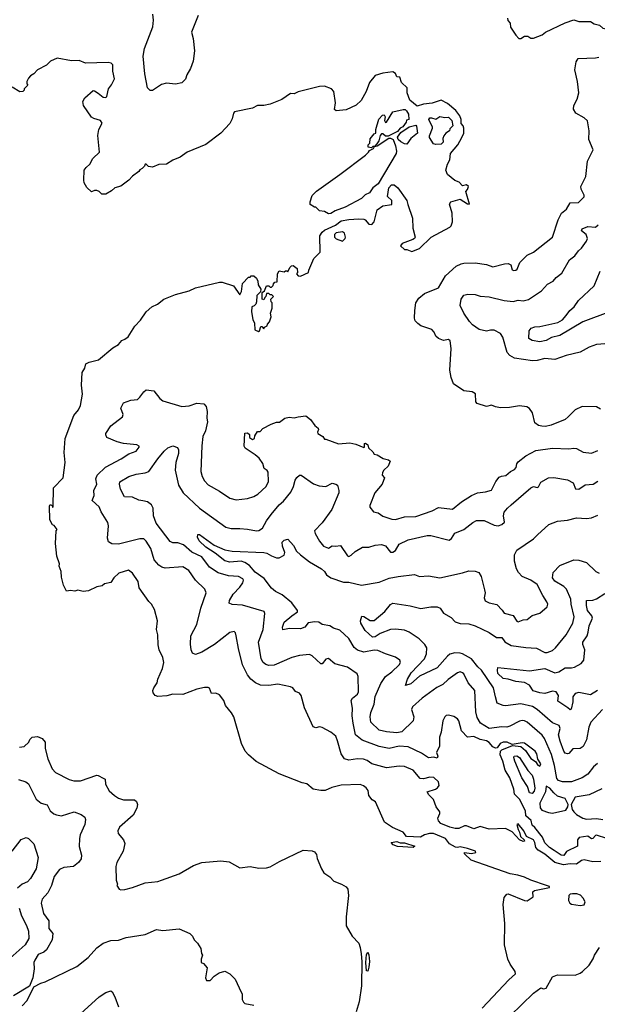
# Model space of a CAD drawing. Extents: x 1771496 to 1971148, y 471553 to 643630.
# Tile 51 of 256: x 1830244 to 1834810, y 536806 to 544582. Entities that reach past the tile are written whole.
import ezdxf

# ---------------------------------------------------------------- set-up
doc = ezdxf.new("R2010")
doc.units = 0

msp = doc.modelspace()

# ---------------------------------------------------------------- linework, layer by layer
at = {"layer": '0CON10XD'}
for points in [[(1831654.4, 544615), (1831602.5, 544485), (1831615.6, 544435), (1831625.6, 544335), (1831615.6, 544255), (1831595, 544196.2), (1831566.7, 544146.7), (1831555, 544113.3), (1831525, 544084), (1831475, 544074), (1831405, 544080), (1831365, 544070), (1831295, 544024), (1831275, 544024), (1831255, 544043.3), (1831233.6, 544155), (1831219.5, 544295), (1831232.1, 544355), (1831295.5, 544525), (1831301.4, 544578.6), (1831297.7, 544625)], [(1834100, 544595), (1834102.5, 544575), (1834122.5, 544555), (1834123, 544523), (1834165, 544460), (1834190, 544435), (1834205, 544432.5)], [(1834205, 544432.5), (1834235, 544452.5), (1834261.7, 544451.7), (1834285, 544437.5), (1834305, 544437.5), (1834375, 544462.5), (1834400, 544485), (1834555, 544556.7), (1834625, 544580), (1834665, 544567.5), (1834755, 544566.7), (1834785, 544550), (1834827.7, 544537.7), (1834854.4, 544514.4), (1834880.9, 544510.9), (1834945, 544514.5), (1835005, 544533.1), (1835025, 544548), (1835040.5, 544605)], [(1830556.7, 540265), (1830560, 540285), (1830538, 540345), (1830527.5, 540445), (1830532.5, 540545), (1830540, 540555), (1830516.7, 540586.7), (1830505, 540592.5), (1830483, 540633), (1830479.3, 540740.7), (1830485, 540752.5), (1830500, 540745), (1830505, 540730), (1830510, 540735), (1830512.5, 540885), (1830588, 540965), (1830604, 541085), (1830595.8, 541165), (1830604.3, 541275), (1830673.1, 541455), (1830708.6, 541501.4), (1830724.6, 541535), (1830741.9, 541625), (1830734.1, 541695.9), (1830739.2, 541795), (1830758.7, 541831.3), (1830767.5, 541865), (1830792.7, 541877.3), (1830866.7, 541895), (1830979.7, 541990.3), (1831025, 542017.1), (1831052.7, 542047.3), (1831075, 542059.2), (1831102.3, 542077.7), (1831155, 542162.5), (1831200.3, 542209.7), (1831244.3, 542275.7), (1831290, 542315), (1831332.5, 542335), (1831382.5, 542375), (1831475, 542412), (1831585, 542440.8), (1831635, 542464.2), (1831825, 542508.8), (1831845, 542508.8), (1831935, 542480), (1831985, 542410), (1831997.5, 542435), (1832005, 542500), (1832051.7, 542548.3), (1832065, 542550), (1832075, 542560), (1832095, 542560), (1832115, 542540), (1832127, 542517), (1832128.3, 542488.3), (1832150, 542455), (1832148.3, 542431.7), (1832120, 542405), (1832117.5, 542355), (1832110, 542335), (1832098.3, 542321.7), (1832080, 542315), (1832077.5, 542275), (1832087.5, 542215), (1832100, 542185), (1832103, 542133), (1832131.7, 542118.3), (1832140, 542125), (1832151.7, 542158.3), (1832158.3, 542158.3), (1832175, 542140), (1832180, 542155), (1832200, 542165), (1832203, 542177), (1832220, 542195), (1832232.5, 542235), (1832227.5, 542265), (1832240, 542305), (1832240, 542345), (1832233, 542353), (1832230, 542375), (1832250, 542395), (1832238.3, 542408.3), (1832225, 542410), (1832215, 542420), (1832195, 542420), (1832190, 542395), (1832181.7, 542388.3), (1832175, 542370), (1832160, 542375), (1832161.7, 542428.3), (1832178.3, 542441.7), (1832195, 542480), (1832215, 542480), (1832225, 542470), (1832235, 542470), (1832248.3, 542481.7), (1832250, 542495), (1832261.7, 542508.3), (1832278.3, 542511.7), (1832282.5, 542575), (1832295, 542597.5), (1832335, 542590), (1832345, 542600), (1832355, 542600), (1832365, 542590), (1832380, 542625), (1832391.7, 542638.3), (1832405, 542640), (1832438.3, 542618.3), (1832440, 542585), (1832432.5, 542575), (1832445, 542560), (1832465, 542557.5), (1832526.7, 542585), (1832530, 542605), (1832568.8, 542695), (1832618.6, 542745), (1832618, 542875), (1832635, 542903.3), (1832655, 542918.8), (1832740.7, 542959.3), (1832785, 542993.8), (1832845, 543003.3), (1832925, 543010), (1832965, 543006.2), (1832975, 543002.5), (1833005, 542967.5), (1833027.5, 542965), (1833046.2, 542985), (1833070.5, 543079.5), (1833115, 543112.5), (1833186.1, 543123.9), (1833186.7, 543155), (1833152.5, 543185), (1833162, 543255), (1833182.9, 543277.1), (1833205, 543278), (1833233.3, 543255), (1833304.2, 543154.2), (1833312.5, 543122.5), (1833349.2, 543015), (1833352.5, 542935), (1833370, 542865), (1833365.7, 542854.3), (1833352.7, 542847.3), (1833266.7, 542815), (1833253.3, 542795), (1833285, 542767.5), (1833305, 542767.5), (1833345, 542752.5), (1833405, 542776), (1833496, 542864), (1833645, 542944), (1833655, 542954.5), (1833664.6, 542985), (1833664, 543054), (1833641.2, 543125), (1833653.3, 543145), (1833725, 543164), (1833785, 543127.5), (1833800, 543125), (1833770, 543225), (1833785, 543240), (1833792.5, 543265), (1833775, 543277.5), (1833745, 543270), (1833718.3, 543298.3), (1833685, 543312.5), (1833625, 543360), (1833612.5, 543395), (1833625, 543440), (1833643.3, 543475), (1833650, 543525), (1833706.7, 543595), (1833739.5, 543650.5), (1833756.2, 543685), (1833756.2, 543725), (1833750, 543745), (1833733, 543763), (1833733.3, 543795), (1833723.9, 543823.9), (1833692.5, 543865), (1833625, 543921.2), (1833575.8, 543945.8), (1833505, 543921.9), (1833435, 543913.8), (1833385, 543900), (1833327, 543947), (1833306.2, 544005), (1833306, 544045), (1833262.5, 544085), (1833248.3, 544128.3), (1833225, 544130), (1833216.1, 544156.1), (1833195, 544170), (1833115, 544160), (1833055, 544142.5), (1833010, 544085), (1832983.6, 544016.4), (1832942.5, 543945), (1832903.6, 543906.4), (1832825, 543870), (1832745, 543862.5), (1832731.7, 543871.7), (1832740, 543925), (1832727.5, 544015), (1832710, 544035), (1832655, 544057.5), (1832615, 544053.3), (1832445, 544012), (1832415, 543996), (1832385, 543999.2), (1832317.6, 543952.4), (1832225, 543914), (1832175, 543903.8), (1832125, 543903.8), (1832085, 543884), (1831943.3, 543855), (1831934, 543845), (1831925, 543800), (1831905, 543763.3), (1831835, 543686.7), (1831715, 543596.2), (1831567.5, 543535), (1831513.6, 543496.4), (1831455, 543472.5), (1831405, 543440), (1831345, 543438.8), (1831295, 543416.7), (1831263, 543423), (1831245, 543440), (1831235, 543440), (1831230, 543425), (1831213, 543407), (1831195, 543397.5), (1831185, 543382.5), (1831135, 543346.7), (1831105.9, 543314.1), (1831045, 543266.2), (1830996.4, 543253.6), (1830970.7, 543229.3), (1830925, 543203.3), (1830893, 543203), (1830872.5, 543225), (1830855, 543233.3), (1830835, 543232.5), (1830812.5, 543222.5), (1830775, 543257.5), (1830753.5, 543295), (1830750.5, 543315), (1830752.9, 543395), (1830770, 543415), (1830797.9, 543442.1), (1830821.2, 543485), (1830874.2, 543535), (1830861.2, 543668.8), (1830870, 543715), (1830896.2, 543765), (1830882, 543785), (1830830.6, 543800.6), (1830812.9, 543812.9), (1830747.9, 543905), (1830742.7, 543935), (1830760.5, 543965), (1830825, 544021.8), (1830835, 544021.5), (1830865, 544002.5), (1830905, 543969.5), (1830925, 543968), (1830932, 543975), (1830946, 544035), (1830971.2, 544068.8), (1830992.5, 544115), (1830981.2, 544175), (1830980, 544225), (1830967.7, 544237.7), (1830943.9, 544243.9), (1830765, 544240), (1830715, 544258.8), (1830655, 544258), (1830541.7, 544278.3), (1830487.5, 544255), (1830455, 544223.3), (1830385, 544187.5), (1830356.4, 544153.6), (1830330.7, 544139.3), (1830315, 544120), (1830300, 544095), (1830300, 544075), (1830310, 544065), (1830280, 544035), (1830280, 544025), (1830270, 544015), (1830245, 544013.8), (1830185, 544050)], [(1834835, 541506.2), (1834805, 541523.8), (1834691.7, 541528.3), (1834635, 541500), (1834580, 541445), (1834555, 541424), (1834445, 541380), (1834400.7, 541369.3), (1834371.7, 541371.7), (1834345, 541377.5), (1834317, 541397), (1834297, 541477), (1834275, 541512.5), (1834254.1, 541524.1), (1834195, 541531.9), (1834115, 541518.9), (1834045, 541518), (1834005, 541523.8), (1833975, 541538.8), (1833935, 541527.5), (1833861.7, 541551.7), (1833850, 541565), (1833848, 541628), (1833822, 541642), (1833755, 541651.2), (1833674, 541705), (1833654.2, 541755), (1833644.2, 541815), (1833656, 541985), (1833646.1, 542046.1), (1833635, 542057.5), (1833595, 542047.5), (1833555, 542063.3), (1833535, 542083.3), (1833521.2, 542115), (1833503.3, 542135), (1833415.4, 542165.4), (1833392.2, 542182.2), (1833370.8, 542205), (1833364.4, 542224.4), (1833368.2, 542285), (1833376.2, 542345), (1833398.3, 542381.7), (1833445, 542418.6), (1833553.8, 542465), (1833611.3, 542558.7), (1833694.7, 542635.3), (1833735, 542654.4), (1833755, 542660.6), (1833845, 542662.2), (1833935, 542647.5), (1833985, 542629.1), (1834076, 542655), (1834105, 542657.1), (1834126.5, 542645), (1834137.1, 542607.1), (1834151.2, 542601.2), (1834166.7, 542603.3), (1834176.9, 542613.1), (1834196.5, 542665), (1834255, 542722.7), (1834304.7, 542745.3), (1834455.6, 542865), (1834499.4, 543000.6), (1834526.8, 543053.2), (1834566, 543086), (1834595, 543134.5), (1834661.7, 543138.3), (1834706.3, 543183.7), (1834706.6, 543196.6), (1834681.4, 543245), (1834680, 543265), (1834719.5, 543345), (1834731.9, 543465), (1834777.5, 543555), (1834743.3, 543635), (1834744.6, 543705), (1834732.5, 543782.5), (1834705, 543807.8), (1834639.2, 543845), (1834622.2, 543875), (1834625.5, 543905), (1834651.8, 543955), (1834664.4, 544005), (1834652.5, 544095), (1834632.2, 544185), (1834641.7, 544248.3), (1834660, 544275), (1834795, 544280), (1834823.1, 544286.9)], [(1833025, 543570), (1833000, 543575), (1833000, 543595), (1833011.7, 543608.3), (1833015, 543640), (1833045, 543680), (1833060, 543685), (1833060, 543715), (1833083, 543797), (1833111.7, 543828.3), (1833125, 543830), (1833132.5, 543815), (1833127.5, 543785), (1833135, 543770), (1833145, 543772.5), (1833195, 543853.3), (1833275, 543872.5), (1833291.7, 543871.7), (1833303, 543863), (1833317, 543837), (1833320, 543795), (1833301.7, 543788.3), (1833298.3, 543771.7), (1833273, 543737), (1833252.5, 543725), (1833230, 543700), (1833157, 543663), (1833135, 543662.5), (1833115, 543680), (1833105, 543680), (1833093, 543667), (1833082.5, 543625), (1833067.5, 543602.5), (1833050, 543580), (1833035, 543580), (1833025, 543570)], [(1833535, 543597.5), (1833515, 543602.5), (1833483, 543653), (1833482.5, 543665), (1833507.5, 543725), (1833507, 543737), (1833480, 543785), (1833477.5, 543795), (1833485, 543806.2), (1833498.3, 543808.3), (1833535, 543797.5), (1833565, 543816.7), (1833605, 543810), (1833635, 543812.5), (1833660, 543785), (1833667, 543743), (1833645, 543720), (1833642.5, 543705), (1833612.5, 543685), (1833596.7, 543665), (1833590, 543645), (1833592.5, 543615), (1833575, 543600), (1833535, 543597.5)], [(1833305, 543600), (1833285, 543601.2), (1833258.3, 543618.3), (1833236.7, 543635), (1833230, 543655), (1833257.5, 543692.5), (1833323, 543737), (1833375, 543750), (1833381.7, 543741.7), (1833390, 543685), (1833337, 543643), (1833305, 543600)], [(1832685, 543050), (1832655, 543066.7), (1832615, 543073.3), (1832585, 543102.5), (1832575, 543102.5), (1832541.7, 543121.7), (1832540, 543145), (1832557.5, 543195), (1832591.2, 543228.8), (1832775, 543358.8), (1832977.3, 543512.7), (1833002.5, 543535), (1833010, 543550), (1833040, 543565), (1833050, 543580), (1833070, 543585), (1833163, 543647), (1833175, 543647.5), (1833196.1, 543636.1), (1833215.6, 543585.6), (1833223.8, 543545), (1833220, 543525), (1833077.5, 543285), (1833036.1, 543253.9), (1833010, 543215), (1832975, 543200), (1832945, 543170), (1832818, 543102), (1832738.3, 543071.7), (1832705, 543052), (1832685, 543050)], [(1834905, 542025.8), (1834802.8, 542017.2), (1834745, 541996.9), (1834675, 541955.7), (1834565, 541930), (1834475, 541898.2), (1834395, 541906.4), (1834335, 541891.2), (1834298.9, 541888.9), (1834155, 541908.9), (1834119.1, 541929.1), (1834097.8, 541955), (1834064.6, 542075), (1834045, 542103.1), (1833995, 542129.1), (1833965, 542131.1), (1833935, 542123.3), (1833876.7, 542135), (1833822.8, 542172.8), (1833798.6, 542198.6), (1833754.5, 542265), (1833725.8, 542325), (1833732.7, 542375), (1833755, 542405.8), (1833785.7, 542414.3), (1833845, 542410.6), (1833885, 542399.2), (1833954.3, 542394.3), (1834074.5, 542364.5), (1834145, 542355.7), (1834185, 542367.8), (1834225, 542361.9), (1834267.4, 542372.6), (1834368.3, 542441.7), (1834416.9, 542493.1), (1834461.7, 542518.3), (1834485, 542546.4), (1834529, 542581), (1834591.4, 542685), (1834632.6, 542717.4), (1834662.3, 542757.7), (1834685, 542776.9), (1834725, 542831.9), (1834733.2, 542855), (1834721.2, 542885), (1834685.8, 542915), (1834689.1, 542930.9), (1834735, 542950), (1834795.5, 542944.5), (1834817, 542963)], [(1832795, 542832.5), (1832817, 542853), (1832820, 542865), (1832812.5, 542895), (1832795, 542906.7), (1832745, 542900), (1832733, 542887), (1832732.5, 542865), (1832745, 542852.5), (1832795, 542832.5)], [(1834913.2, 542276.8), (1834695, 542196.4), (1834512.8, 542087.2), (1834448.6, 542071.4), (1834405, 542048.1), (1834355, 542038.9), (1834295, 542049.2), (1834270, 542065), (1834271.2, 542125), (1834286.7, 542145), (1834315, 542155.6), (1834355, 542159.4), (1834498.3, 542191.7), (1834535, 542210.8), (1834565, 542246.2), (1834594, 542285), (1834628, 542315), (1834660.8, 542365), (1834785, 542480.8), (1834832.6, 542597.4)], [(1834836.9, 537933.1), (1834775, 537930.6), (1834705, 537946.2), (1834685, 537940.8), (1834645, 537912.2), (1834595, 537916.2), (1834541.7, 537908.3), (1834475, 537924.8), (1834395, 537991.7), (1834342.7, 538022.7), (1834324.4, 538044.4), (1834317.3, 538085), (1834305.8, 538105), (1834250.8, 538130.8), (1834228.2, 538175), (1834185, 538230.8), (1834174.2, 538225), (1834184, 538186), (1834195.5, 538165.5), (1834201.9, 538131.9), (1834232.5, 538105), (1834233.3, 538095), (1834225, 538091.4), (1834196.2, 538105), (1834137.9, 538167.9), (1834084.2, 538194.2), (1833955, 538190), (1833885, 538208.9), (1833833, 538193), (1833775, 538216.7), (1833760, 538215), (1833716.7, 538193.3), (1833685.8, 538194.2), (1833645, 538204.4), (1833574, 538235), (1833555, 538254), (1833550, 538275), (1833566.6, 538313.4), (1833565.3, 538325), (1833537.4, 538365), (1833515, 538423.5), (1833478.8, 538461.2), (1833466.2, 538485), (1833530, 538505), (1833546.2, 538515), (1833559.6, 538535), (1833555, 538564), (1833516.7, 538596.7), (1833485, 538600.7), (1833435, 538586.9), (1833408.9, 538588.9), (1833355, 538654.4), (1833285, 538683.1), (1833245, 538686.5), (1833145, 538673.2), (1833028.8, 538705), (1832991.2, 538731.2), (1832962.5, 538742.5), (1832915, 538744.5), (1832845, 538733.5), (1832810.8, 538745), (1832784.7, 538784.7), (1832757.3, 538887.3), (1832742.3, 538922.3), (1832702.5, 538955), (1832635, 538991.2), (1832615, 538996.2), (1832585, 538988.8), (1832565, 538996.7), (1832495, 539147.5), (1832468, 539245), (1832455, 539263.3), (1832425, 539276), (1832404.2, 539304.2), (1832384, 539314), (1832284.3, 539334.3), (1832215, 539323.6), (1832147.6, 539327.6), (1832107.5, 539345), (1832071.9, 539375), (1832045, 539409.2), (1832006.2, 539486.2), (1831974.2, 539615), (1831956.6, 539716.6), (1831949.5, 539739.5), (1831939.4, 539749.4), (1831905, 539741.4), (1831785, 539646.9), (1831685, 539586.9), (1831635, 539569.4), (1831609.7, 539579.7), (1831600, 539605), (1831595, 539650), (1831597.3, 539715), (1831643.8, 539805), (1831677.3, 539935), (1831718.1, 540055), (1831707.5, 540085), (1831635, 540155.7), (1831582.2, 540232.2), (1831535, 540262.2), (1831395, 540249.5), (1831367.6, 540257.6), (1831345, 540273.1), (1831307.8, 540315), (1831281.8, 540405), (1831245, 540464), (1831225, 540480.8), (1831195, 540483.1), (1831025, 540439.4), (1830973.1, 540443.1), (1830947.3, 540457.3), (1830938.3, 540488.3), (1830945.9, 540584.1), (1830940.8, 540610.8), (1830888.2, 540695), (1830873.6, 540733.6), (1830816, 540785), (1830834.3, 540825), (1830830, 540865), (1830854.1, 540915), (1830846.4, 540955), (1830856.7, 540985), (1830921.5, 541048.5), (1831046, 541115), (1831106.6, 541153.4), (1831165, 541174), (1831190, 541205), (1831190, 541215), (1831170, 541225), (1831065, 541234.3), (1831015, 541248.6), (1830933.2, 541283.2), (1830924.1, 541304.1), (1830926.2, 541315), (1830965.7, 541374.3), (1831058, 541445), (1831062.9, 541465), (1831044.3, 541515), (1831063.6, 541556.4), (1831122.4, 541577.6), (1831176.4, 541583.6), (1831195, 541600), (1831225, 541644.2), (1831245, 541659.4), (1831305, 541651.2), (1831351.7, 541591.7), (1831375, 541572.5), (1831525, 541526.9), (1831585, 541532.9), (1831645, 541552.5), (1831698.8, 541548.8), (1831717.9, 541527.9), (1831727, 541487), (1831724.3, 541435), (1831730, 541405), (1831714, 541335), (1831690.9, 541289.1), (1831684.4, 541215.6), (1831676.9, 541015), (1831685.7, 540975), (1831705, 540940), (1831735, 540908.6), (1831825, 540857.5), (1831905, 540802.5), (1831955, 540791.4), (1832045, 540801.2), (1832095, 540816), (1832125.5, 540834.5), (1832193.3, 540895), (1832211.2, 540935), (1832208.8, 541008.8), (1832201.7, 541021.7), (1832177.7, 541037.7), (1832165.9, 541075.9), (1832138.3, 541118.3), (1832106.1, 541146.1), (1832027, 541197), (1832017.5, 541215), (1832023.3, 541316.7), (1832045, 541320), (1832060, 541305), (1832061.7, 541281.7), (1832085, 541266.7), (1832100, 541275), (1832102.5, 541295), (1832125, 541330), (1832145, 541330), (1832166.4, 541353.6), (1832233, 541387), (1832275, 541402.5), (1832297, 541403), (1832340, 541435), (1832375, 541442.5), (1832415, 541437.5), (1832445, 541446.7), (1832505, 541452.5), (1832543.9, 541423.9), (1832577, 541377), (1832602.5, 541355), (1832607.5, 541345), (1832597.5, 541325), (1832600, 541315), (1832639.3, 541289.3), (1832655, 541270), (1832665, 541270), (1832765, 541232.5), (1832855, 541240), (1832900.5, 541230.5), (1832965, 541202.5), (1832970, 541205), (1832970, 541235), (1832977, 541237), (1832997.5, 541225), (1833001.7, 541201.7), (1833035, 541170), (1833045, 541150), (1833070, 541145), (1833116.4, 541116.4), (1833160, 541105), (1833172.5, 541095), (1833157.5, 541055), (1833122.5, 541025), (1833112.5, 541005), (1833110, 540985), (1833127.5, 540965), (1833110, 540915), (1833052.5, 540845), (1833012.5, 540745), (1833013, 540733), (1833040, 540695), (1833077, 540687), (1833115, 540660), (1833185, 540636.7), (1833214.3, 540634.3), (1833285, 540655.6), (1833375, 540659.2), (1833505.5, 540704.5), (1833555, 540728.3), (1833665, 540715.6), (1833736.9, 540773.1), (1833816.3, 540823.7), (1833863.8, 540846.2), (1833927.6, 540852.4), (1833972.9, 540867.1), (1834007.5, 540935), (1834035, 540968.9), (1834051.8, 540978.2), (1834087.4, 540982.6), (1834123.3, 541015), (1834155, 541029.7), (1834169.7, 541045), (1834174.2, 541075), (1834185, 541091.1), (1834245, 541136.5), (1834325, 541178.6), (1834455, 541198.6), (1834585, 541192.7), (1834625, 541198.1), (1834645, 541194.3), (1834697.4, 541167.4), (1834765, 541160), (1834815, 541180)], [(1834885, 538115.9), (1834805, 538142), (1834795, 538139.3), (1834775, 538115.4), (1834765, 538113.3), (1834735, 538134.2), (1834667.1, 538122.9), (1834654, 538106), (1834653.3, 538055), (1834567.5, 538012.5), (1834545, 537980), (1834523.8, 537985), (1834470.3, 538020.3), (1834431.4, 538045), (1834395, 538081.8), (1834375.8, 538125), (1834315, 538203.4), (1834295, 538220), (1834288.2, 538258.2), (1834246.3, 538295), (1834242.6, 538335), (1834195.8, 538425.8), (1834155.2, 538465), (1834150.3, 538505), (1834118.6, 538595), (1834080.5, 538655), (1834063.7, 538725), (1834043.3, 538775), (1834045.9, 538804.1), (1834055, 538816.4), (1834140, 538850), (1834205, 538842.5), (1834241.3, 538811.3), (1834285, 538746), (1834322.6, 538722.6), (1834339.5, 538695), (1834355, 538686.9), (1834363.6, 538705), (1834341.2, 538741.2), (1834333.3, 538785), (1834318, 538805), (1834235, 538868.5), (1834215, 538870.8), (1834137.9, 538857.9), (1834096.7, 538876.7), (1834065, 538875.9), (1834043.3, 538865), (1834017.6, 538832.4), (1834005, 538828.8), (1833985, 538838.2), (1833954.5, 538874.5), (1833935.5, 538885.5), (1833885, 538897.3), (1833835, 538920), (1833785, 538916.2), (1833735.4, 538965), (1833715.3, 539045.3), (1833705, 539060), (1833675, 539080), (1833635, 539090), (1833615, 539086.2), (1833605, 539076.7), (1833590, 539045), (1833576.7, 538955), (1833563.8, 538915), (1833561.9, 538845), (1833538.9, 538795), (1833550, 538765), (1833545, 538749.4), (1833517.2, 538757.2), (1833475, 538752.9), (1833420, 538790), (1833315, 538840.3), (1833245, 538845.6), (1833165, 538827.3), (1833085, 538841.2), (1832951.3, 538891.3), (1832900, 538935), (1832879.2, 539025), (1832872.3, 539085), (1832873.8, 539145), (1832865.6, 539205), (1832875.7, 539225), (1832915, 539256), (1832923.1, 539275), (1832918.6, 539395), (1832912, 539415), (1832835, 539468.6), (1832735, 539494.4), (1832685, 539536), (1832665, 539531.2), (1832635.5, 539494.5), (1832625, 539495.8), (1832555, 539558.9), (1832535, 539568.9), (1832455, 539561.4), (1832395, 539545.5), (1832255, 539483.9), (1832215, 539482.3), (1832188.9, 539488.9), (1832167.8, 539505), (1832151.8, 539535), (1832132, 539665), (1832169, 539765), (1832182.9, 539892.9), (1832177.5, 539907.5), (1832005, 539959.2), (1831925, 539963.3), (1831901.2, 539975), (1831902.9, 539995), (1831930.6, 540045), (1831985, 540101.4), (1832008.1, 540135), (1832014.4, 540155), (1832009.4, 540165), (1831975, 540184.5), (1831895, 540189.7), (1831814.4, 540214.4), (1831745, 540259.5), (1831685, 540340.4), (1831605, 540377.1), (1831540, 540435), (1831495, 540450.5), (1831455, 540451.5), (1831435, 540460.6), (1831322.9, 540605), (1831302.7, 540665), (1831299.4, 540725), (1831285, 540751.2), (1831255.5, 540775.5), (1831218.8, 540781.2), (1831185, 540787.5), (1831135, 540810), (1831072.7, 540812.7), (1831042.5, 540875), (1831033.3, 540915), (1831037, 540933), (1831105.8, 540974.2), (1831165, 540994), (1831237.4, 541002.6), (1831265, 541014.5), (1831336.2, 541115), (1831386.7, 541175), (1831415, 541200.9), (1831455.8, 541215.8), (1831492.3, 541202.3), (1831500.6, 541185), (1831498.5, 541155), (1831477.9, 541085), (1831473.6, 541025), (1831500, 540905), (1831535.4, 540845.4), (1831664.7, 540724.7), (1831874.2, 540575), (1831915, 540563.8), (1831985, 540563.8), (1832045, 540559.6), (1832115, 540545.4), (1832135, 540548.2), (1832164.7, 540565.3), (1832195.4, 540625), (1832232.7, 540675), (1832295, 540751.9), (1832329.1, 540780.9), (1832388.8, 540851.2), (1832409.4, 540895), (1832420.8, 540945), (1832434.5, 540965.5), (1832455, 540984), (1832470, 540985), (1832567.6, 540917.6), (1832612, 540902), (1832665.3, 540894.7), (1832715, 540920.8), (1832742.5, 540915), (1832756.2, 540905), (1832768.1, 540865), (1832767.1, 540845), (1832711.4, 540715), (1832635, 540609.2), (1832575.5, 540545), (1832580, 540525), (1832613.2, 540463.2), (1832645, 540423.3), (1832685, 540409.6), (1832715, 540426.7), (1832740, 540425), (1832779.1, 540429.1), (1832835, 540347.5), (1832845, 540342.9), (1832865, 540353.1), (1832895, 540381.9), (1832955, 540416.7), (1833005, 540415.5), (1833055, 540431.1), (1833105, 540438.1), (1833135, 540428), (1833175, 540378), (1833195, 540376), (1833215, 540390.8), (1833245, 540439.2), (1833315, 540475.5), (1833465, 540508.9), (1833495, 540508.6), (1833638.2, 540471.8), (1833658.6, 540485), (1833683.4, 540526.6), (1833755, 540554.5), (1833825, 540612), (1833854.4, 540625.6), (1833915, 540627.1), (1833995, 540588.8), (1834025.5, 540585.5), (1834054.2, 540595.8), (1834077.3, 540615), (1834067.3, 540665), (1834075, 540693.8), (1834099.2, 540725), (1834129.5, 540750.5), (1834285, 540886), (1834305, 540894.2), (1834335, 540888.8), (1834345, 540893.8), (1834365, 540928.8), (1834425, 540964.2), (1834467, 540967), (1834575, 540949.2), (1834620, 540925), (1834637.6, 540877.6), (1834665, 540875.4), (1834715, 540909.6), (1834777.2, 540912.8), (1834815, 540938.1)], [(1834812.6, 538707.4), (1834779.1, 538680.9), (1834735, 538622.7), (1834690, 538595), (1834605, 538563.3), (1834535, 538562.7), (1834503.5, 538573.5), (1834489.2, 538589.2), (1834471.8, 538691.8), (1834447.5, 538777.5), (1834393.2, 538905), (1834375, 538931.5), (1834255, 539034.5), (1834235, 539045.5), (1834215, 539047.3), (1834195, 539040.9), (1834117.9, 539002.1), (1834095, 538995.4), (1834055, 538996.5), (1833955, 538984.1), (1833887.3, 539027.3), (1833861.7, 539071.7), (1833851.1, 539115), (1833842.5, 539285), (1833790.6, 539345), (1833754.6, 539414.6), (1833743.8, 539425), (1833725, 539430.6), (1833704, 539425), (1833630.1, 539369.9), (1833589.5, 539330.5), (1833541.2, 539308.8), (1833425, 539224.4), (1833350, 539155), (1833340.8, 539135), (1833358.6, 539075), (1833354.3, 539045.7), (1833265, 538956.9), (1833225, 538950.9), (1833145, 538956.8), (1833085, 538972.1), (1833020.9, 539035), (1833013.8, 539075), (1833020.9, 539110.9), (1833046.1, 539175), (1833054.1, 539235.9), (1833099.8, 539340.2), (1833135.6, 539395), (1833185, 539430.5), (1833245, 539488), (1833254, 539505), (1833248, 539525), (1833215, 539547.1), (1833135, 539573.1), (1833075, 539600.5), (1833045, 539601.5), (1832965, 539587.5), (1832915, 539602.9), (1832887.5, 539625), (1832845.3, 539695.3), (1832775, 539761.2), (1832725.7, 539775.7), (1832695, 539793.8), (1832635.8, 539805.8), (1832610, 539825), (1832576.6, 539826.6), (1832525, 539818.5), (1832498.1, 539785), (1832465, 539770), (1832375.9, 539774.1), (1832325, 539763.3), (1832321.2, 539785), (1832336, 539825), (1832395.8, 539874.2), (1832440.8, 539905), (1832440, 539915), (1832395.9, 539975.9), (1832318.5, 540038.5), (1832266.7, 540065), (1832235, 540091.2), (1832177.9, 540167.9), (1832105, 540218.9), (1832060.5, 540270.5), (1832025, 540295.3), (1831995, 540304.7), (1831905, 540297.2), (1831865, 540309.2), (1831789, 540369), (1831714.4, 540415), (1831664.3, 540465), (1831648.8, 540495), (1831653.6, 540516.4), (1831665, 540516), (1831781.3, 540431.3), (1831865, 540395.4), (1831925, 540384.6), (1832175, 540373.8), (1832198.5, 540368.5), (1832235, 540347.1), (1832275, 540333.1), (1832295, 540332.3), (1832335.9, 540354.1), (1832341.1, 540375), (1832321.4, 540425), (1832318, 540455), (1832335, 540471.2), (1832365, 540478.8), (1832408.7, 540428.7), (1832432.9, 540385), (1832462.9, 540355), (1832535, 540300.9), (1832631.2, 540245), (1832654.1, 540224.1), (1832668.6, 540198.6), (1832705, 540172.9), (1832805, 540139.1), (1832845, 540139.1), (1832945, 540116.8), (1833085, 540138.6), (1833165, 540170.6), (1833235, 540184.5), (1833365, 540200), (1833405, 540185.8), (1833475, 540190), (1833564.2, 540174.2), (1833744.2, 540214.2), (1833795, 540228.8), (1833845.9, 540225.9), (1833873.3, 540215), (1833890.8, 540185), (1833919.7, 540079.7), (1833922.5, 540055), (1833915.5, 540015), (1833923.6, 539993.6), (1833955, 539976.2), (1834014.6, 539964.6), (1834058.7, 539918.7), (1834074, 539894), (1834146.2, 539876.2), (1834175, 539831.4), (1834185, 539825.6), (1834225, 539842.9), (1834255, 539844.5), (1834295, 539877.8), (1834355, 539894.2), (1834414, 539945), (1834418.6, 539965), (1834411.9, 539985), (1834378.5, 540035), (1834335, 540121.4), (1834284, 540155), (1834216.2, 540185), (1834186, 540215), (1834170.6, 540245), (1834154.3, 540305.7), (1834155.8, 540355), (1834175, 540392), (1834305, 540482.5), (1834336.2, 540515), (1834426.7, 540595), (1834495, 540620.8), (1834575, 540630), (1834645, 540646.9), (1834725, 540642.5), (1834765, 540648.6), (1834815, 540668)], [(1834850.8, 539135), (1834760, 539035), (1834742.1, 538995), (1834725.4, 538895), (1834697, 538843), (1834674.1, 538825.9), (1834615.9, 538824.1), (1834585, 538787.1), (1834575, 538783.1), (1834555, 538790.6), (1834545, 538804.3), (1834516.2, 538885), (1834503.8, 538935), (1834517.5, 538985), (1834507.8, 539007.8), (1834455, 539028.2), (1834335, 539135.4), (1834298.1, 539158.1), (1834205, 539179.7), (1834085, 539162.7), (1834065.3, 539165.3), (1834018, 539185), (1834004.6, 539234.6), (1833988.5, 539305), (1833894, 539444), (1833865, 539471.2), (1833815, 539535.2), (1833745, 539573.4), (1833725, 539578.4), (1833685, 539582.5), (1833645, 539571.3), (1833625, 539556.2), (1833545, 539462.8), (1833405, 539396.2), (1833335, 539335.6), (1833295, 539322.5), (1833310.8, 539375), (1833339.6, 539425), (1833444, 539535), (1833459.7, 539575), (1833461.8, 539621.8), (1833447.9, 539647.9), (1833403.1, 539693.1), (1833324.2, 539744.2), (1833285, 539761.2), (1833215, 539768.6), (1833174.4, 539765.6), (1833095, 539733.3), (1833055, 539709.3), (1833034.2, 539705), (1832975, 539757.8), (1832941.2, 539815), (1832937.5, 539835), (1832948.3, 539871.7), (1832965, 539870), (1833015, 539837.5), (1833045, 539835.8), (1833131.1, 539908.9), (1833175, 539964.3), (1833195, 539974.4), (1833331.8, 539951.8), (1833415, 539931.1), (1833495, 539944.6), (1833543.8, 539943.8), (1833568, 539935), (1833595, 539894), (1833655, 539860), (1833687.3, 539827.3), (1833725, 539814.4), (1833795, 539811.5), (1833845, 539794.4), (1833955, 539742.9), (1834013, 539703), (1834055, 539704), (1834079.6, 539669.6), (1834130.2, 539640.2), (1834244.4, 539624.4), (1834329.7, 539619.7), (1834395, 539583.1), (1834415, 539583.3), (1834455, 539600), (1834479.2, 539620.8), (1834564.3, 539725), (1834615.9, 539815), (1834626.2, 539866.2), (1834604.6, 539965), (1834602, 540005), (1834565.5, 540085.5), (1834545, 540105.4), (1834475, 540148.1), (1834455.6, 540175), (1834460, 540215), (1834515, 540272), (1834625, 540315.8), (1834665, 540314), (1834724.2, 540294.2), (1834797.5, 540225), (1834825, 540212.1)], [(1833900.8, 536775), (1834110.2, 536999.8), (1834163.3, 537046.7), (1834160.9, 537065), (1834122, 537122), (1834102.7, 537162.7), (1834077.8, 537275), (1834078.9, 537445), (1834066.1, 537595), (1834075, 537650), (1834095, 537676.7), (1834105, 537679.2), (1834235, 537626.4), (1834256.8, 537623.2), (1834302.5, 537655), (1834301.2, 537695), (1834312.5, 537705), (1834431.7, 537728.3), (1834432.5, 537735), (1834407.5, 537745), (1834285, 537785.3), (1834235, 537810.9), (1834182.5, 537825), (1834121.2, 537835), (1833812.5, 537945), (1833760, 537995), (1833760, 538005), (1833815, 537997.1), (1833850, 538005), (1833847.5, 538015), (1833785, 538037.5), (1833725, 538048.5), (1833705, 538043.8), (1833687.9, 538047.9), (1833642, 538072), (1833610.8, 538115), (1833515, 538153.6), (1833484.6, 538155.4), (1833445, 538144), (1833413.1, 538126.9), (1833301.7, 538131.7), (1833275.6, 538165.6), (1833191.7, 538201.7), (1833128, 538245), (1833056, 538405), (1833031.7, 538421.7), (1833004.2, 538454.2), (1832998, 538495), (1832984.3, 538514.3), (1832962.1, 538532.1), (1832935, 538541.4), (1832785, 538536.9), (1832712.7, 538517.3), (1832660, 538495), (1832625, 538493.8), (1832565, 538505.8), (1832515, 538546.2), (1832475.9, 538555.9), (1832295, 538625.4), (1832114.4, 538724.4), (1832052.2, 538775), (1832027.5, 538805), (1831997.5, 538865), (1831936.7, 539075), (1831918.3, 539108.3), (1831870, 539165), (1831856.7, 539205), (1831825, 539250), (1831795, 539263.8), (1831759.3, 539259.3), (1831745, 539302.5), (1831735, 539308.8), (1831705, 539308.8), (1831645, 539294.2), (1831535, 539252.5), (1831456, 539256), (1831407.3, 539242.7), (1831335, 539236), (1831315, 539245.8), (1831299.2, 539265), (1831297.5, 539285), (1831304.2, 539305), (1831332, 539345), (1831335.8, 539375), (1831372.1, 539457.9), (1831384.2, 539505), (1831375.5, 539545.5), (1831346, 539605), (1831339.2, 539645), (1831337.5, 539725), (1831327, 539767), (1831333.8, 539835), (1831310, 539925), (1831286.7, 539965), (1831265.9, 539985.9), (1831190, 540095), (1831182, 540145), (1831135, 540210), (1831105, 540233.8), (1831028.3, 540211.7), (1830987.5, 540175), (1830965, 540137.5), (1830915, 540126.2), (1830895, 540110), (1830855, 540102.5), (1830789.3, 540070.7), (1830747, 540067), (1830705, 540077.5), (1830680.7, 540069.3), (1830645, 540074), (1830615, 540068.8), (1830591.2, 540115), (1830575, 540180), (1830573, 540223), (1830556.7, 540265)], [(1834811.2, 539285), (1834755, 539248.8), (1834665, 539268.6), (1834635, 539260.8), (1834616.9, 539235), (1834616.7, 539195), (1834603.6, 539136.4), (1834595, 539132.5), (1834576.9, 539146.9), (1834498.9, 539198.9), (1834502.5, 539245), (1834484.4, 539274.4), (1834455, 539280), (1834395, 539260), (1834355, 539264.5), (1834302.7, 539282.7), (1834275.2, 539325.2), (1834235, 539347.8), (1834165, 539354.6), (1834105.7, 539374.3), (1834065, 539380), (1834025, 539417.5), (1834020, 539445), (1834023.3, 539465), (1834275, 539438.6), (1834395, 539458.7), (1834475, 539424.7), (1834505, 539431.6), (1834555, 539463.8), (1834605, 539462), (1834630.6, 539469.4), (1834682.9, 539497.1), (1834703.8, 539525), (1834710.8, 539605), (1834696.7, 539646.7), (1834696.7, 539665), (1834729.3, 539715), (1834737.3, 539745), (1834745.7, 539795), (1834772.3, 539855), (1834767.1, 539875), (1834733, 539915), (1834724.2, 539955.8), (1834724.6, 539995.4), (1834775, 539996.9), (1834805, 540007.8), (1834870.5, 540049.5)], [(1830242.1, 538837.9), (1830278.7, 538841.3), (1830316.7, 538875), (1830325, 538897.5), (1830342.5, 538915), (1830385, 538922), (1830423.3, 538905), (1830445.6, 538875.6), (1830446.7, 538825), (1830465.6, 538745), (1830501.4, 538665), (1830527.4, 538637.4), (1830635, 538581.9), (1830671.8, 538571.8), (1830725, 538570), (1830854.3, 538614.3), (1830865, 538614), (1830905, 538592), (1830918.8, 538585), (1830923.3, 538545), (1830952.8, 538492.8), (1830994.2, 538455), (1831026.2, 538435), (1831065, 538421.9), (1831150.9, 538420.9), (1831166.7, 538406.7), (1831174.6, 538385), (1831170, 538355), (1831140.6, 538299.4), (1831034.2, 538205), (1831019.2, 538175), (1831022.5, 538155), (1831066, 538105), (1831075.7, 538075), (1831061.9, 538015), (1831012.5, 537925), (1831003.8, 537895), (1831007, 537787), (1831017.5, 537755), (1831012.5, 537745), (1831030, 537715), (1831045, 537710), (1831075, 537713.8), (1831135, 537728), (1831235, 537765.7), (1831335, 537776.9), (1831365, 537785.7), (1831505, 537837.1), (1831617.6, 537902.4), (1831683.3, 537926.7), (1831835, 537939.2), (1831900.5, 537930.5), (1831985, 537883.8), (1832065, 537893.8), (1832135, 537881.2), (1832195, 537882.5), (1832225, 537890.8), (1832298.8, 537935), (1832485, 538023.8), (1832555, 538018.8), (1832575, 538008.8), (1832589.5, 537989.5), (1832596.1, 537956.1), (1832628.8, 537875), (1832648.8, 537845), (1832695, 537813.3), (1832727.7, 537777.7), (1832787.5, 537755), (1832825, 537732.5), (1832837.5, 537715), (1832843.3, 537665), (1832824.3, 537495.7), (1832825.8, 537425.8), (1832872, 537345), (1832925, 537288.8), (1832936.9, 537255), (1832944.2, 537204.2), (1832950, 537145), (1832947.4, 536952.6), (1832928.8, 536825), (1832904.3, 536745.7)], [(1834295, 538471.9), (1834275, 538476.2), (1834257.1, 538527.1), (1834214.5, 538595), (1834157.5, 538725), (1834149.5, 538755), (1834153.4, 538766.6), (1834175, 538767.4), (1834195.3, 538755), (1834261.2, 538651.2), (1834295.9, 538615), (1834306.9, 538585), (1834317.1, 538512.9), (1834312, 538488), (1834295, 538471.9)], [(1830235, 538582), (1830293, 538563), (1830315, 538547.5), (1830374.2, 538425), (1830415, 538395.7), (1830460.6, 538380.6), (1830485.7, 538335), (1830515, 538311.1), (1830535, 538301.1), (1830575, 538295.5), (1830675, 538325.8), (1830730, 538305), (1830758.8, 538285), (1830765.7, 538265), (1830758.9, 538225), (1830722.5, 538145), (1830718.2, 538115), (1830713.3, 538053.3), (1830733.8, 537985), (1830731.2, 537955), (1830708.8, 537925), (1830669.2, 537895), (1830594.3, 537885.7), (1830558.4, 537871.6), (1830517.3, 537815), (1830495.9, 537744.1), (1830465.5, 537685), (1830423.1, 537635), (1830414.4, 537605), (1830432.5, 537522.5), (1830473.5, 537465), (1830475.5, 537405), (1830506.8, 537365), (1830501.5, 537315), (1830455.2, 537234.8), (1830435, 537218.2), (1830390.5, 537199.5), (1830362.9, 537155), (1830356, 537135), (1830358.6, 537085), (1830349.2, 537015), (1830321.7, 536948.3), (1830195, 536872.5)], [(1834455, 538314.9), (1834561.7, 538338.3), (1834577.7, 538365), (1834580.4, 538385), (1834555, 538432.5), (1834495, 538450.2), (1834465.2, 538475), (1834435, 538512.4), (1834405, 538528), (1834399.4, 538485), (1834355.3, 538395), (1834357.9, 538357.9), (1834370.4, 538340.4), (1834425, 538319.4), (1834455, 538314.9)], [(1834845, 538508.9), (1834745, 538460.4), (1834635, 538441.8), (1834603.3, 538385), (1834612.4, 538345), (1834624.8, 538325), (1834645, 538305.7), (1834695, 538274.9), (1834725, 538269.1), (1834805, 538273.3), (1834855, 538264.2)], [(1830185.3, 538014.7), (1830255, 538106.2), (1830295, 538123.8), (1830315, 538116.2), (1830355, 538072.5), (1830391.2, 537965), (1830373.7, 537876.3), (1830330.8, 537799.2), (1830305.9, 537774.1), (1830265, 537754.7), (1830225.9, 537724.1)], [(1833355, 538044), (1833231.7, 538051.7), (1833196.4, 538066.4), (1833180, 538085), (1833225, 538091.4), (1833252.3, 538082.3), (1833285, 538082), (1833367.5, 538055), (1833355, 538044)], [(1834675, 537585.4), (1834705, 537592.5), (1834714, 537615), (1834697.8, 537645), (1834677.1, 537667.1), (1834647.4, 537677.4), (1834615, 537679.4), (1834595, 537675.4), (1834583.8, 537665), (1834582.9, 537625), (1834592, 537605), (1834605, 537595.7), (1834675, 537585.4)], [(1830240, 537565), (1830258.5, 537505), (1830299.1, 537429.1), (1830313.4, 537383.4), (1830317.8, 537325), (1830287.5, 537275), (1830145, 537150)], [(1830264, 536795), (1830303.8, 536835), (1830356, 536944), (1830411.7, 536971.7), (1830445, 536982), (1830695.5, 537104.5), (1830785, 537174.2), (1830855, 537252), (1830905, 537288), (1830965, 537309.2), (1831025, 537312.5), (1831085, 537334), (1831235, 537357.5), (1831325, 537396.2), (1831375, 537390), (1831505, 537402.5), (1831590, 537365), (1831610, 537345), (1831622.5, 537315), (1831649.3, 537289.3), (1831677, 537247), (1831681.7, 537208.3), (1831690, 537195), (1831678.3, 537161.7), (1831680, 537135), (1831698.3, 537128.3), (1831727.5, 537095), (1831712.5, 537015), (1831720, 536995), (1831750, 536995), (1831780.7, 537029.3), (1831820, 537055), (1831866.4, 537066.4), (1831905, 537047.5), (1831947.5, 537005), (1831978.8, 536935), (1832002.5, 536885), (1832003.3, 536845), (1832013.6, 536823.6), (1832025, 536813.3), (1832095, 536798.8)], [(1832995, 537067.5), (1832985, 537070), (1832980.6, 537135), (1832985, 537200), (1832995, 537217.5), (1833003, 537197), (1833008.6, 537145), (1833005, 537100), (1832995, 537067.5)], [(1834120.8, 536715), (1834305, 536894.2), (1834364.5, 536935.5), (1834385, 536928.1), (1834405, 536934.4), (1834455, 537024), (1834495, 537037.5), (1834635, 537036), (1834675, 537051.2), (1834694.2, 537065.8), (1834746, 537115), (1834778.1, 537165), (1834788.1, 537195), (1834826.1, 537253.9)], [(1830725, 536731.5), (1830871.9, 536865), (1830925, 536899.5), (1830965, 536912), (1830975.5, 536905.5), (1830996, 536866), (1831025.6, 536785)]]:
    msp.add_lwpolyline(points, dxfattribs=at)

doc.saveas('drawing.dxf')
